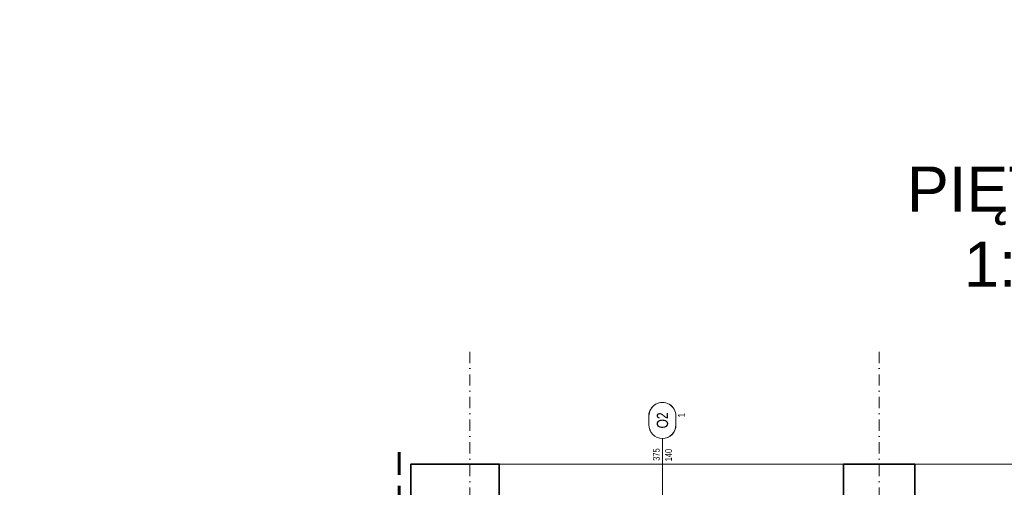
# Model space of a CAD drawing. Header units: millimetres. Extents: x -96593 to 66336, y -23969 to 7139.
# Tile 195 of 256: x -76196 to -75103, y -9595 to -9076. Entities that reach past the tile are written whole.
import ezdxf
from ezdxf.enums import TextEntityAlignment as Align

# ---------------------------------------------------------------- set-up
doc = ezdxf.new("R2010")
doc.units = ezdxf.units.MM
doc.linetypes.add('DASHDOT', pattern=[1, 0.5, -0.25, 0, -0.25])
doc.linetypes.add('DASHEDX2', pattern=[1.5, 1, -0.5])
doc.layers.add('BA_pom', color=6, linetype='Continuous', lineweight=18, plot=False)
for name, color, linetype, lineweight in [('BA_sym', 7, 'Continuous', 18), ('BA_txc', 1, 'Continuous', 18), ('BA_txs', 2, 'Continuous', 18), ('mm_went_opis', 7, 'Continuous', 15), ('PG_OSIE', 1, 'DASHDOT', 18), ('PG_PARAPETY_ZEWN.', 1, 'Continuous', 18), ('PG_PRZERYWANE_ŚREDNIE', 1, 'DASHEDX2', 18), ('PG_WYMIARY', 1, 'Continuous', 18), ('PG_WYPOSAŻENIE', 1, 'Continuous', 18), ('PG_ŚCIANY_SŁUPY', 4, 'Continuous', 35)]:
    doc.layers.add(name, color=color, linetype=linetype, lineweight=lineweight)
doc.styles.add('BIKTS', font='bikromsw.shx', dxfattribs={"width": 0.85})
doc.styles.get("Standard").update_dxf_attribs({"font": 'arial.ttf'})

# ---------------------------------------------------------------- blocks, each defined once
blk = doc.blocks.new('symdrz')
blk.add_lwpolyline([(-10, -30, -1), (-10, 30), (10, 30, -1), (10, -30)], format="xyb", close=True)
at = {"style": 'BIKTS', "width": 0.8}
blk.add_attdef('SZERDRZ', text='', height=25, dxfattribs=at).set_placement((77.1, 8.8), align=Align.CENTER)
blk.add_attdef('SYMDRZ', text='', height=25, dxfattribs=at).set_placement((0, 0), align=Align.MIDDLE)
blk.add_attdef('WYSDRZ', text='', height=25, dxfattribs=at).set_placement((77.1, -9.5), align=Align.TOP_CENTER)
blk = doc.blocks.new('A$C8890cfa8')
at = {"layer": 'PG_WYPOSAŻENIE', "color": 18, "true_color": 0x000000}
for p, q in [((63.4, 95.9), (32.2, 64.6)), ((58.9, 91.3), (58.8, 69.2)), ((58.8, 69.2), (36.8, 69.3))]:
    blk.add_line(p, q, dxfattribs=at)
blk.add_lwpolyline([(0, 100), (0, 0), (205, 0), (205, 100)], close=True, dxfattribs=at)
blk.add_lwpolyline([(32.2, 64.6), (32.2, 4.1), (200, 4.1), (200, 95.9), (63.4, 95.9)], dxfattribs=at)
blk = doc.blocks.new('A$C25dec356')
at = {"layer": 'PG_WYPOSAŻENIE', "color": 251, "true_color": 0x636466}
for p, q in [((19, 84.1), (21.1, 168.1)), ((21.1, 168.1), (28.1, 167.9)), ((23.8, 0), (28.1, 167.9)), ((1.4, 112.6), (0, 56.6)), ((1.4, 112.6), (16, 112.2)), ((18.2, 119.2), (17.3, 119.2)), ((19.8, 119.1), (18.1, 49.2)), ((18.2, 119.2), (19.8, 119.1)), ((26.7, 112), (33.8, 111.8)), ((33.8, 111.8), (32.4, 55.8)), ((19, 84.1), (16.9, 0.2)), ((0, 56.6), (15.2, 56.2)), ((16.3, 49.2), (17.2, 49.2)), ((18.1, 49.2), (17.2, 49.2)), ((25.3, 56), (32.4, 55.8)), ((16.9, 0.2), (23.8, 0))]:
    blk.add_line(p, q, dxfattribs=at)
for centre, radius, start, end in [((201.3, 81.5), 187.8, 168.4159, 189.8932), ((202.3, 81.5), 187.9, 168.4197, 189.8895)]:
    blk.add_arc(centre, radius, start, end, dxfattribs=at)
blk = doc.blocks.new('A$C5d8eeb17')
at = {"layer": 'PG_WYPOSAŻENIE', "color": 251, "true_color": 0x636466}
for p, q in [((38.7, 0), (38.7, 125)), ((38.7, 125), (96.5, 125)), ((96.5, 0), (96.5, 125)), ((29.8, 110.3), (38.7, 112.7)), ((5.3, 90.8), (15.9, 90.9)), ((5.4, 87.7), (15.9, 87.8)), ((38.7, 66.6), (30.2, 68.7)), ((29.8, 51.2), (38.7, 53.6)), ((5.3, 31.7), (15.9, 31.8)), ((5.4, 28.6), (15.9, 28.7)), ((38.7, 7.5), (30.2, 9.6)), ((96.5, 0), (38.7, 0))]:
    blk.add_line(p, q, dxfattribs=at)
for centre, radius, start, end in [((31.8, 89.5), 31.8, 141.4442, 219.6752), ((8.8, 107.4), 2.68, 328.6779, 134.2106), ((38.2, 89.6), 22.4, 112.1553, 248.9642), ((31.8, 89.5), 26.5, 141.4442, 219.6752), ((9.2, 71.2), 2.68, 226.9089, 32.4416), ((31.8, 30.4), 31.8, 141.4442, 219.6752), ((31.8, 30.4), 26.5, 141.4442, 219.6752), ((8.8, 48.3), 2.68, 328.6779, 134.2106), ((38.2, 30.5), 22.4, 112.1553, 248.9642), ((9.2, 12.1), 2.68, 226.9089, 32.4416)]:
    blk.add_arc(centre, radius, start, end, dxfattribs=at)
blk = doc.blocks.new('A$C819905f0')
at = {"layer": 'PG_WYPOSAŻENIE', "color": 18, "true_color": 0x000000}
for points in [[(60, 389.7), (60, 309.7), (0, 309.7), (0, 389.7), (60, 389.7), (0, 309.7), (60, 309.7), (0, 389.7)], [(297.8, 389.7), (297.8, 309.7), (237.8, 309.7), (237.8, 389.7), (297.8, 389.7), (237.8, 309.7), (297.8, 309.7), (237.8, 389.7)], [(60, 309.7), (60, 229.7), (0, 229.7), (0, 309.7), (60, 309.7), (0, 229.7), (60, 229.7), (0, 309.7)]]:
    blk.add_lwpolyline(points, dxfattribs=at)
at = {"color": 18, "lineweight": 30, "true_color": 0x000000, "xscale": -0.4999999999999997, "yscale": 0.4999999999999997, "zscale": 0.4999999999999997, "rotation": 265.0565477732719}
blk.add_blockref('A$C25dec356', (135.8, 4.1), dxfattribs=at)
at = {"layer": 'PG_PRZERYWANE_ŚREDNIE', "color": 4}
for p, rotation in [((0, 594.7), 270), ((197.8, 594.7), 270), ((100, 24.7), 90.00000000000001)]:
    blk.add_blockref('A$C8890cfa8', p, dxfattribs=dict(at, rotation=rotation))
at = {"layer": 'PG_WYMIARY', "color": 18, "true_color": 0x000000, "xscale": -1, "rotation": 90}
blk.add_blockref('A$C5d8eeb17', (296.3, 286), dxfattribs=at)
at = {"layer": 'PG_WYMIARY', "color": 18, "true_color": 0x000000, "rotation": 90}
blk.add_blockref('A$C5d8eeb17', (296.3, 150.7), dxfattribs=at)
at = {"layer": 'BA_txs', "color": 18, "true_color": 0x000000, "char_height": 12.5, "width": 265.598, "attachment_point": 1, "rotation": 90, "style": 'BIKTS'}
for insert in [(2.4, 363.2), (259.2, 362.1), (259.2, 90.8), (2.4, -9)]:
    blk.add_mtext('\\pi58.92981;LISTWA ODBOJOWA\\P\\pi95.61136; ŚCIENNA', dxfattribs=dict(at, insert=insert))
blk = doc.blocks.new('A$C48367b7f')
at = {"layer": 'PG_WYPOSAŻENIE', "color": 18, "true_color": 0x000000}
for points in [[(0, 389.7), (0, 309.7), (60, 309.7), (60, 389.7), (0, 389.7), (60, 309.7), (0, 309.7), (60, 389.7)], [(237.8, 389.7), (237.8, 309.7), (297.8, 309.7), (297.8, 389.7), (237.8, 389.7), (297.8, 309.7), (237.8, 309.7), (297.8, 389.7)], [(237.8, 309.7), (237.8, 229.7), (297.8, 229.7), (297.8, 309.7), (237.8, 309.7), (297.8, 229.7), (237.8, 229.7), (297.8, 309.7)]]:
    blk.add_lwpolyline(points, dxfattribs=at)
at = {"color": 18, "lineweight": 30, "true_color": 0x000000, "xscale": 0.4999999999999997, "yscale": 0.4999999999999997, "zscale": 0.4999999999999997, "rotation": 94.94345222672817}
blk.add_blockref('A$C25dec356', (162, 4.1), dxfattribs=at)
at = {"layer": 'PG_PRZERYWANE_ŚREDNIE', "color": 4, "xscale": -1}
for p, rotation in [((100, 594.7), 90), ((297.8, 594.7), 90), ((197.8, 24.7), 270)]:
    blk.add_blockref('A$C8890cfa8', p, dxfattribs=dict(at, rotation=rotation))
at = {"layer": 'PG_WYMIARY', "color": 18, "true_color": 0x000000, "xscale": -1, "rotation": 90}
blk.add_blockref('A$C5d8eeb17', (126.5, 286), dxfattribs=at)
at = {"layer": 'PG_WYMIARY', "color": 18, "true_color": 0x000000, "rotation": 90.00000000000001}
blk.add_blockref('A$C5d8eeb17', (126.5, 150.7), dxfattribs=at)
at = {"layer": 'BA_txs', "color": 18, "true_color": 0x000000, "char_height": 12.5, "width": 265.598, "attachment_point": 7, "rotation": 90, "style": 'BIKTS'}
for insert in [(38.6, 362.1), (295.4, 363.2), (38.6, 90.8), (295.4, -9)]:
    blk.add_mtext('\\pi58.92981;LISTWA ODBOJOWA\\P\\pi95.61136; ŚCIENNA', dxfattribs=dict(at, insert=insert))
blk = doc.blocks.new('A$C5DA075D8')
at = {"layer": 'BA_sym', "color": 252}
blk.add_line((1160.8, 2587.2), (1160.8, 2688.2), dxfattribs=at)
at = {"layer": 'PG_OSIE', "color": 252, "ltscale": 25}
for points in [[(947.3, 2784.4), (947.3, 0)], [(1401.3, 2784.4), (1401.3, 0)]]:
    blk.add_lwpolyline(points, dxfattribs=at)
at = {"layer": 'PG_PARAPETY_ZEWN.', "color": 252}
for points in [[(979.8, 2659.8), (1361.8, 2659.8)], [(1440.8, 2659.8), (1818.8, 2659.8)]]:
    blk.add_lwpolyline(points, dxfattribs=at)
at = {"layer": 'PG_PRZERYWANE_ŚREDNIE', "color": 252, "lineweight": 60, "ltscale": 25}
blk.add_lwpolyline([(869, 2673), (869, 1675), (882.2, 1675), (882.2, 91.7)], dxfattribs=at)
at = {"layer": 'PG_ŚCIANY_SŁUPY', "color": 252}
for points in [[(979.8, 2599.8), (979.8, 2659.8), (881.8, 2659.8), (881.8, 1723.8)], [(1361.8, 2659.8), (1361.8, 2599.8), (1378.8, 2599.8), (1378.8, 2586.8), (1423.8, 2586.8), (1423.8, 2599.8), (1440.8, 2599.8), (1440.8, 2659.8), (1361.8, 2659.8)]]:
    blk.add_lwpolyline(points, dxfattribs=at)
at = {"layer": 'BA_sym', "color": 252}
ref = blk.add_blockref('symdrz', (1160.8, 2708.2), dxfattribs=dict(at, xscale=0.5000000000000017, yscale=0.5000000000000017, zscale=0.5000000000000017, rotation=90.00000472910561))
ref.add_attrib('Symdrz', 'O2', dxfattribs={"height": 12.5, "rotation": 90, "style": 'BIKTS', "width": 0.8}).set_placement((1160.8, 2708.2), align=Align.MIDDLE_CENTER)
ref.add_attrib('Szerdrz', '375', dxfattribs={"layer": 'BA_txc', "height": 7.5, "rotation": 90, "style": 'BIKTS', "width": 0.8}).set_placement((1154.1, 2670.3), align=Align.MIDDLE_CENTER)
ref.add_attrib('Wysdrz', '140', dxfattribs={"layer": 'BA_txc', "height": 7.5, "rotation": 90, "style": 'BIKTS', "width": 0.8}).set_placement((1167.6, 2669.7), align=Align.MIDDLE_CENTER)
ref.add_attrib('Sztuk', '1', (1185.6, 2711.6), dxfattribs={"layer": 'BA_pom', "height": 7.5, "rotation": 90, "style": 'BIKTS', "width": 0.8})
at = {"layer": 'PG_PRZERYWANE_ŚREDNIE', "color": 252}
for name, p in [('A$C819905f0', (957.5, 1993)), ('A$C48367b7f', (1541.8, 1992.3))]:
    blk.add_blockref(name, p, dxfattribs=at)

msp = doc.modelspace()

# ---------------------------------------------------------------- linework, layer by layer
at = {"layer": 'BA_sym', "color": 252}
msp.add_line((-75482.5, -9641.9), (-75482.5, -9540.9), dxfattribs=at)

# ---------------------------------------------------------------- block references
ref = msp.add_blockref('symdrz', (-75482.5, -9520.9), dxfattribs=dict(at, xscale=0.5000000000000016, yscale=0.5000000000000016, zscale=0.5000000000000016, rotation=90.00000472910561))
ref.add_attrib('Symdrz', 'O2', dxfattribs={"height": 12.5, "rotation": 90, "style": 'BIKTS', "width": 0.8}).set_placement((-75482.5, -9520.9), align=Align.MIDDLE_CENTER)
ref.add_attrib('Szerdrz', '375', dxfattribs={"layer": 'BA_txc', "height": 7.5, "rotation": 90, "style": 'BIKTS', "width": 0.8}).set_placement((-75489.3, -9558.8), align=Align.MIDDLE_CENTER)
ref.add_attrib('Wysdrz', '140', dxfattribs={"layer": 'BA_txc', "height": 7.5, "rotation": 90, "style": 'BIKTS', "width": 0.8}).set_placement((-75475.8, -9559.4), align=Align.MIDDLE_CENTER)
ref.add_attrib('Sztuk', '1', (-75457.8, -9517.4), dxfattribs={"layer": 'BA_pom', "height": 7.5, "rotation": 90, "style": 'BIKTS', "width": 0.8})
at = {"layer": 'mm_went_opis', "color": 2, "lineweight": 60}
msp.add_blockref('A$C5DA075D8', (-76643.4, -12229.1), dxfattribs=at)

# ---------------------------------------------------------------- texts
at = {"layer": 'BA_txs', "color": 252, "insert": (-75088.5, -9155.9), "char_height": 50, "attachment_point": 1}
msp.add_mtext_dynamic_manual_height_columns('\\pi-6.34798;1 \\P\\pi-122.88959;PIĘTRO\\P\\pi-59.63925;1:50', width=5.721, gutter_width=12.5, heights=[0], dxfattribs=at)

doc.saveas('drawing.dxf')
